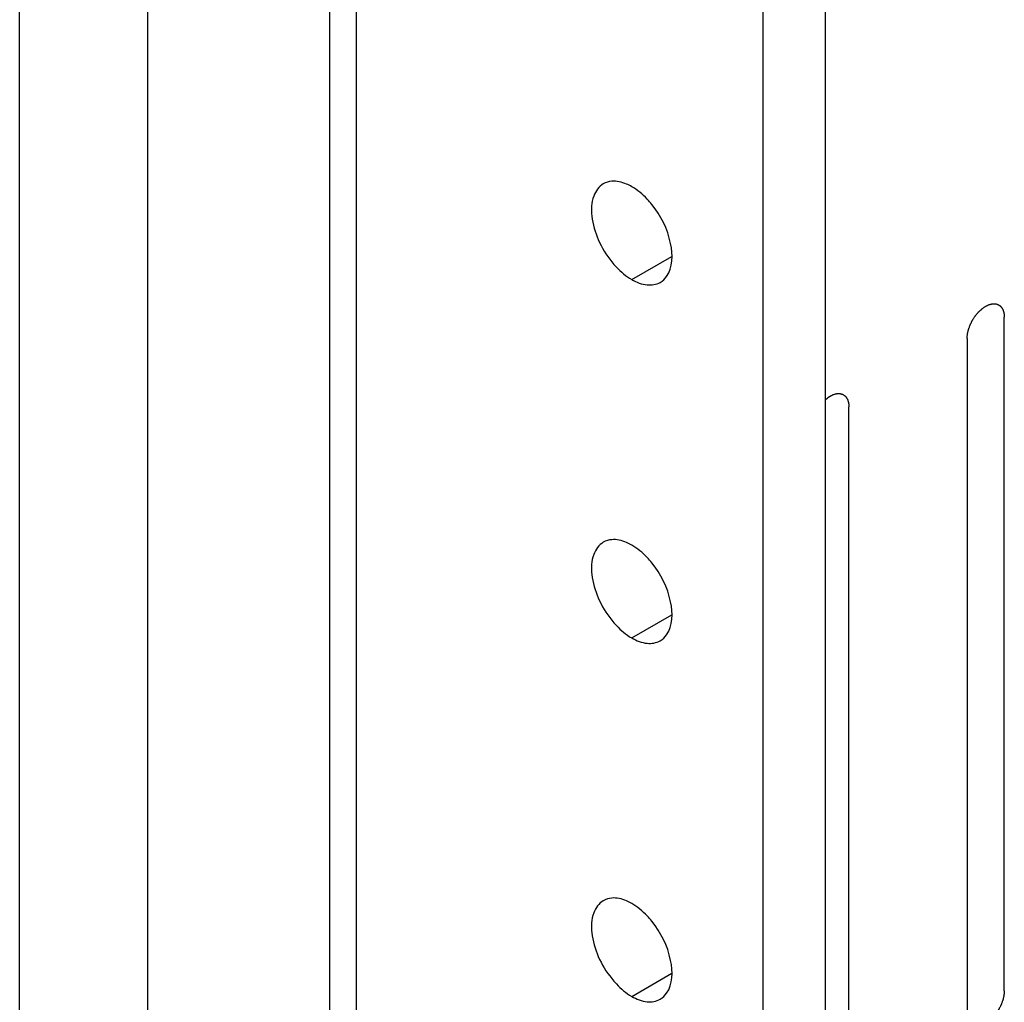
# Model space of a CAD drawing. Header units: inches. Extents: x 5 to 265, y 5 to 171.
# Tile 26 of 212: x 189.39 to 190.79, y 77.62 to 79.02. Entities that reach past the tile are written whole.
import ezdxf

# ---------------------------------------------------------------- set-up
doc = ezdxf.new("R2010")
doc.units = ezdxf.units.IN
doc.header["$LTSCALE"] = 14.96
doc.header["$MEASUREMENT"] = 0
doc.layers.get('0').update_dxf_attribs({"linetype": 'CONTINUOUS'})
doc.layers.add('03_ALL_AXES', color=7, linetype='CONTINUOUS')

msp = doc.modelspace()

# ---------------------------------------------------------------- linework, layer by layer
at = {"color": 7, "linetype": 'Continuous'}
for p, q in [((189.386, 73.138), (189.386, 126.8056)), ((189.828, 73.2878), (189.828, 126.5505)), ((189.8658, 73.3405), (189.8658, 126.5286)), ((190.4453, 73.1), (190.4453, 126.1941)), ((190.5337, 73.151), (190.5337, 126.143)), ((189.5685, 73.138), (189.5685, 103.8439)), ((190.7886, 77.6408), (190.7886, 78.6001)), ((190.7355, 78.5695), (190.7355, 77.6101)), ((190.5673, 77.513), (190.5673, 78.4724))]:
    msp.add_line(p, q, dxfattribs=at)
for points, knots in [([(190.7355, 78.5695), (190.7356, 78.57), (190.7357, 78.5711), (190.7358, 78.5726), (190.7359, 78.5739), (190.736, 78.5749), (190.736, 78.5754), (190.736, 78.5758), (190.7361, 78.5762), (190.7363, 78.5767), (190.7365, 78.5777), (190.7368, 78.5791), (190.7371, 78.5804), (190.7373, 78.5814), (190.7375, 78.5819), (190.7375, 78.5823), (190.7377, 78.5828), (190.7379, 78.5833), (190.7383, 78.5843), (190.7388, 78.5857), (190.7393, 78.5871), (190.7396, 78.5881), (190.7398, 78.5886), (190.74, 78.589), (190.7402, 78.5894), (190.7405, 78.59), (190.741, 78.591), (190.7416, 78.5923), (190.7423, 78.5937), (190.7428, 78.5947), (190.7431, 78.5952), (190.7433, 78.5957), (190.7436, 78.596), (190.7439, 78.5966), (190.7445, 78.5974), (190.7453, 78.5987), (190.7461, 78.6), (190.7467, 78.6009), (190.7471, 78.6014), (190.7473, 78.6018), (190.7476, 78.6021), (190.748, 78.6026), (190.7486, 78.6034), (190.7496, 78.6045), (190.7505, 78.6056), (190.7512, 78.6064), (190.7516, 78.6069), (190.7519, 78.6072), (190.7522, 78.6075), (190.7526, 78.6079), (190.7533, 78.6086), (190.7543, 78.6095), (190.7554, 78.6105), (190.7561, 78.6112), (190.7565, 78.6115), (190.7568, 78.6118), (190.7571, 78.612), (190.7576, 78.6124), (190.7583, 78.6129), (190.7594, 78.6136), (190.7605, 78.6144), (190.7613, 78.6149), (190.7617, 78.6152), (190.7621, 78.6155), (190.7624, 78.6156), (190.7628, 78.6158), (190.7636, 78.6161), (190.7646, 78.6167), (190.7657, 78.6171), (190.7665, 78.6175), (190.7669, 78.6177), (190.7672, 78.6179), (190.7675, 78.6179), (190.7679, 78.618), (190.7687, 78.6182), (190.7697, 78.6184), (190.7707, 78.6186), (190.7714, 78.6188), (190.7719, 78.6189), (190.7722, 78.619), (190.7725, 78.619), (190.7728, 78.619), (190.7735, 78.6189), (190.7745, 78.6189), (190.7754, 78.6189), (190.7761, 78.6188), (190.7764, 78.6188), (190.7767, 78.6188), (190.777, 78.6187), (190.7773, 78.6186), (190.7779, 78.6184), (190.7788, 78.6181), (190.7796, 78.6177), (190.7802, 78.6175), (190.7806, 78.6174), (190.7808, 78.6173), (190.781, 78.6171), (190.7813, 78.6169), (190.7818, 78.6165), (190.7825, 78.616), (190.7831, 78.6154), (190.7836, 78.615), (190.7839, 78.6148), (190.7841, 78.6146), (190.7842, 78.6143), (190.7845, 78.614), (190.7848, 78.6135), (190.7853, 78.6127), (190.7858, 78.6119), (190.7862, 78.6113), (190.7864, 78.611), (190.7866, 78.6108), (190.7866, 78.6104), (190.7868, 78.61), (190.787, 78.6093), (190.7873, 78.6083), (190.7876, 78.6073), (190.7878, 78.6066), (190.788, 78.6062), (190.7881, 78.6059), (190.7881, 78.6055), (190.7881, 78.6051), (190.7882, 78.6042), (190.7883, 78.603), (190.7884, 78.6016), (190.7885, 78.6006), (190.7886, 78.6001)], [0, 0, 0, 0, 0.015625, 0.03125, 0.046875, 0.054688, 0.058594, 0.0625, 0.066406, 0.070312, 0.078125, 0.09375, 0.109375, 0.117188, 0.121094, 0.125, 0.128906, 0.132812, 0.140625, 0.15625, 0.171875, 0.179688, 0.183594, 0.1875, 0.191406, 0.195312, 0.203125, 0.21875, 0.234375, 0.242188, 0.246094, 0.25, 0.253906, 0.257812, 0.265625, 0.28125, 0.296875, 0.304688, 0.308594, 0.3125, 0.316406, 0.320312, 0.328125, 0.34375, 0.359375, 0.367188, 0.371094, 0.375, 0.378906, 0.382812, 0.390625, 0.40625, 0.421875, 0.429688, 0.433594, 0.4375, 0.441406, 0.445312, 0.453125, 0.46875, 0.484375, 0.492188, 0.496094, 0.5, 0.503906, 0.507812, 0.515625, 0.53125, 0.546875, 0.554688, 0.558594, 0.5625, 0.566406, 0.570312, 0.578125, 0.59375, 0.609375, 0.617188, 0.621094, 0.625, 0.628906, 0.632812, 0.640625, 0.65625, 0.671875, 0.679688, 0.683594, 0.6875, 0.691406, 0.695312, 0.703125, 0.71875, 0.734375, 0.742188, 0.746094, 0.75, 0.753906, 0.757812, 0.765625, 0.78125, 0.796875, 0.804688, 0.808594, 0.8125, 0.816406, 0.820312, 0.828125, 0.84375, 0.859375, 0.867188, 0.871094, 0.875, 0.878906, 0.882812, 0.890625, 0.90625, 0.921875, 0.929688, 0.933594, 0.9375, 0.941406, 0.945312, 0.953125, 0.96875, 0.984375, 1, 1, 1, 1]), ([(190.5337, 78.4825), (190.5347, 78.4833), (190.5359, 78.4842), (190.5374, 78.4854), (190.538, 78.4858), (190.5385, 78.4862), (190.539, 78.4866), (190.5396, 78.4869), (190.5404, 78.4874), (190.5412, 78.4878), (190.5419, 78.4882), (190.5427, 78.4886), (190.5433, 78.4889), (190.5439, 78.4892), (190.5444, 78.4895), (190.545, 78.4897), (190.546, 78.49), (190.5472, 78.4903), (190.5483, 78.4906), (190.549, 78.4909), (190.5493, 78.4909), (190.5496, 78.491), (190.5498, 78.491), (190.5502, 78.491), (190.5508, 78.4911), (190.5515, 78.4911), (190.5522, 78.4911), (190.5528, 78.4911), (190.5535, 78.4911), (190.5541, 78.4911), (190.5546, 78.4912), (190.555, 78.491), (190.5557, 78.4908), (190.5567, 78.4905), (190.5577, 78.4902), (190.5584, 78.49), (190.5588, 78.4899), (190.5591, 78.4897), (190.5595, 78.4894), (190.56, 78.489), (190.5605, 78.4886), (190.5611, 78.4882), (190.5616, 78.4879), (190.562, 78.4875), (190.5623, 78.4873), (190.5624, 78.4872), (190.5625, 78.487), (190.5627, 78.4868), (190.5631, 78.4862), (190.5636, 78.4854), (190.5643, 78.4845), (190.5648, 78.4837), (190.5651, 78.4833), (190.5652, 78.4828), (190.5654, 78.4823), (190.5656, 78.4817), (190.5658, 78.481), (190.566, 78.4803), (190.5663, 78.4796), (190.5664, 78.4791), (190.5666, 78.4786), (190.5667, 78.4782), (190.5667, 78.4778), (190.5668, 78.4773), (190.5669, 78.4766), (190.567, 78.4749), (190.5671, 78.4735), (190.5673, 78.4724)], [0, 0, 0, 0, 0.0625, 0.078125, 0.09375, 0.101562, 0.109375, 0.125, 0.140625, 0.15625, 0.171875, 0.1875, 0.203125, 0.210938, 0.21875, 0.234375, 0.25, 0.28125, 0.3125, 0.320312, 0.328125, 0.332031, 0.335938, 0.34375, 0.359375, 0.375, 0.390625, 0.40625, 0.421875, 0.4375, 0.445312, 0.453125, 0.46875, 0.5, 0.53125, 0.546875, 0.554688, 0.5625, 0.578125, 0.59375, 0.609375, 0.625, 0.640625, 0.65625, 0.664062, 0.667969, 0.671875, 0.679688, 0.6875, 0.71875, 0.75, 0.765625, 0.78125, 0.789062, 0.796875, 0.8125, 0.828125, 0.84375, 0.859375, 0.875, 0.882812, 0.890625, 0.898438, 0.90625, 0.921875, 0.9375, 1, 1, 1, 1]), ([(190.7886, 77.6408), (190.7885, 77.6402), (190.7885, 77.6392), (190.7883, 77.6376), (190.7882, 77.6363), (190.7881, 77.6354), (190.7881, 77.6349), (190.7881, 77.6345), (190.788, 77.6341), (190.7879, 77.6336), (190.7876, 77.6326), (190.7873, 77.6312), (190.787, 77.6299), (190.7868, 77.6289), (190.7867, 77.6283), (190.7866, 77.6279), (190.7864, 77.6275), (190.7862, 77.627), (190.7859, 77.626), (190.7854, 77.6246), (190.7849, 77.6232), (190.7845, 77.6222), (190.7843, 77.6217), (190.7842, 77.6213), (190.7839, 77.6208), (190.7837, 77.6203), (190.7832, 77.6193), (190.7825, 77.6179), (190.7818, 77.6166), (190.7813, 77.6156), (190.781, 77.615), (190.7808, 77.6146), (190.7806, 77.6142), (190.7802, 77.6137), (190.7796, 77.6128), (190.7788, 77.6116), (190.778, 77.6103), (190.7774, 77.6094), (190.7771, 77.6089), (190.7768, 77.6085), (190.7765, 77.6082), (190.7761, 77.6077), (190.7755, 77.6069), (190.7745, 77.6058), (190.7736, 77.6047), (190.7729, 77.6039), (190.7725, 77.6034), (190.7723, 77.603), (190.7719, 77.6028), (190.7715, 77.6024), (190.7708, 77.6017), (190.7698, 77.6008), (190.7687, 77.5998), (190.768, 77.5991), (190.7676, 77.5987), (190.7673, 77.5984), (190.767, 77.5982), (190.7665, 77.5979), (190.7658, 77.5974), (190.7647, 77.5966), (190.7636, 77.5959), (190.7628, 77.5954), (190.7624, 77.5951), (190.7621, 77.5948), (190.7617, 77.5947), (190.7613, 77.5945), (190.7606, 77.5941), (190.7595, 77.5936), (190.7584, 77.5931), (190.7577, 77.5928), (190.7572, 77.5926), (190.7569, 77.5924), (190.7566, 77.5924), (190.7562, 77.5923), (190.7555, 77.5921), (190.7544, 77.5919), (190.7534, 77.5916), (190.7527, 77.5915), (190.7523, 77.5914), (190.752, 77.5913), (190.7517, 77.5913), (190.7513, 77.5913), (190.7506, 77.5914), (190.7497, 77.5914), (190.7487, 77.5914), (190.7481, 77.5914), (190.7477, 77.5915), (190.7474, 77.5914), (190.7471, 77.5916), (190.7468, 77.5917), (190.7462, 77.5919), (190.7453, 77.5922), (190.7445, 77.5925), (190.7439, 77.5927), (190.7436, 77.5929), (190.7433, 77.5929), (190.7431, 77.5931), (190.7428, 77.5934), (190.7424, 77.5938), (190.7417, 77.5943), (190.741, 77.5949), (190.7405, 77.5953), (190.7402, 77.5955), (190.74, 77.5957), (190.7399, 77.5959), (190.7397, 77.5962), (190.7393, 77.5968), (190.7388, 77.5976), (190.7383, 77.5984), (190.7379, 77.599), (190.7377, 77.5993), (190.7376, 77.5995), (190.7375, 77.5999), (190.7374, 77.6002), (190.7371, 77.601), (190.7368, 77.602), (190.7365, 77.603), (190.7363, 77.6037), (190.7362, 77.6041), (190.7361, 77.6044), (190.736, 77.6047), (190.736, 77.6052), (190.7359, 77.6061), (190.7358, 77.6073), (190.7357, 77.6087), (190.7356, 77.6097), (190.7355, 77.6101)], [0, 0, 0, 0, 0.015625, 0.03125, 0.046875, 0.054688, 0.058594, 0.0625, 0.066406, 0.070312, 0.078125, 0.09375, 0.109375, 0.117188, 0.121094, 0.125, 0.128906, 0.132812, 0.140625, 0.15625, 0.171875, 0.179688, 0.183594, 0.1875, 0.191406, 0.195312, 0.203125, 0.21875, 0.234375, 0.242188, 0.246094, 0.25, 0.253906, 0.257812, 0.265625, 0.28125, 0.296875, 0.304688, 0.308594, 0.3125, 0.316406, 0.320312, 0.328125, 0.34375, 0.359375, 0.367188, 0.371094, 0.375, 0.378906, 0.382812, 0.390625, 0.40625, 0.421875, 0.429688, 0.433594, 0.4375, 0.441406, 0.445312, 0.453125, 0.46875, 0.484375, 0.492188, 0.496094, 0.5, 0.503906, 0.507812, 0.515625, 0.53125, 0.546875, 0.554688, 0.558594, 0.5625, 0.566406, 0.570312, 0.578125, 0.59375, 0.609375, 0.617188, 0.621094, 0.625, 0.628906, 0.632812, 0.640625, 0.65625, 0.671875, 0.679688, 0.683594, 0.6875, 0.691406, 0.695312, 0.703125, 0.71875, 0.734375, 0.742188, 0.746094, 0.75, 0.753906, 0.757812, 0.765625, 0.78125, 0.796875, 0.804688, 0.808594, 0.8125, 0.816406, 0.820312, 0.828125, 0.84375, 0.859375, 0.867188, 0.871094, 0.875, 0.878906, 0.882812, 0.890625, 0.90625, 0.921875, 0.929688, 0.933594, 0.9375, 0.941406, 0.945312, 0.953125, 0.96875, 0.984375, 1, 1, 1, 1])]:
    msp.add_open_spline(points, degree=3, knots=knots, dxfattribs=at)
at = {"layer": '03_ALL_AXES', "color": 7, "linetype": 'Continuous'}
for p, q in [((190.2579, 78.6535), (190.3152, 78.6865)), ((190.2579, 78.1431), (190.3152, 78.1762)), ((190.2579, 77.6328), (190.3152, 77.6659))]:
    msp.add_line(p, q, dxfattribs=at)
for points, knots in [([(190.2174, 78.7897), (190.211, 78.786), (190.2004, 78.7707), (190.1998, 78.7414), (190.2091, 78.7091), (190.2216, 78.6884), (190.2293, 78.6789)], [0, 0, 0, 0, 0.182426, 0.415793, 0.699097, 1, 1, 1, 1]), ([(190.2579, 78.7857), (190.2555, 78.7871), (190.2466, 78.7916), (190.2364, 78.794), (190.2293, 78.7934)], [0, 0, 0, 0, 0.277751, 1, 1, 1, 1]), ([(190.2865, 78.7603), (190.2844, 78.763), (190.276, 78.7726), (190.266, 78.781), (190.2579, 78.7857)], [0, 0, 0, 0, 0.26699, 1, 1, 1, 1]), ([(190.3075, 78.6579), (190.3166, 78.6708), (190.3163, 78.7118), (190.2994, 78.7443), (190.2865, 78.7603)], [0, 0, 0, 0, 0.433871, 1, 1, 1, 1]), ([(190.2293, 78.6789), (190.2314, 78.6762), (190.2398, 78.6666), (190.2498, 78.6581), (190.2579, 78.6535)], [0, 0, 0, 0, 0.26699, 1, 1, 1, 1]), ([(190.2579, 78.6535), (190.2646, 78.6496), (190.278, 78.6441), (190.2929, 78.6463), (190.2984, 78.6494)], [0, 0, 0, 0, 0.54998, 1, 1, 1, 1]), ([(190.2174, 78.2794), (190.211, 78.2757), (190.2004, 78.2604), (190.1998, 78.2311), (190.2091, 78.1988), (190.2216, 78.1781), (190.2293, 78.1685)], [0, 0, 0, 0, 0.182426, 0.415793, 0.699097, 1, 1, 1, 1]), ([(190.2579, 78.2754), (190.2555, 78.2768), (190.2466, 78.2813), (190.2364, 78.2837), (190.2293, 78.2831)], [0, 0, 0, 0, 0.277751, 1, 1, 1, 1]), ([(190.2865, 78.25), (190.2844, 78.2527), (190.276, 78.2623), (190.266, 78.2707), (190.2579, 78.2754)], [0, 0, 0, 0, 0.26699, 1, 1, 1, 1]), ([(190.3075, 78.1476), (190.3166, 78.1605), (190.3163, 78.2015), (190.2994, 78.234), (190.2865, 78.25)], [0, 0, 0, 0, 0.433871, 1, 1, 1, 1]), ([(190.2293, 78.1685), (190.2314, 78.1659), (190.2398, 78.1563), (190.2498, 78.1478), (190.2579, 78.1431)], [0, 0, 0, 0, 0.26699, 1, 1, 1, 1]), ([(190.2579, 78.1431), (190.2646, 78.1393), (190.278, 78.1338), (190.2929, 78.136), (190.2984, 78.1391)], [0, 0, 0, 0, 0.54998, 1, 1, 1, 1]), ([(190.2579, 77.7651), (190.2555, 77.7665), (190.2466, 77.771), (190.2364, 77.7734), (190.2293, 77.7728)], [0, 0, 0, 0, 0.277751, 1, 1, 1, 1]), ([(190.2174, 77.7691), (190.211, 77.7654), (190.2004, 77.7501), (190.1998, 77.7208), (190.2091, 77.6885), (190.2216, 77.6678), (190.2293, 77.6582)], [0, 0, 0, 0, 0.182426, 0.415793, 0.699097, 1, 1, 1, 1]), ([(190.2865, 77.7397), (190.2844, 77.7424), (190.276, 77.752), (190.266, 77.7604), (190.2579, 77.7651)], [0, 0, 0, 0, 0.26699, 1, 1, 1, 1]), ([(190.3075, 77.6373), (190.3166, 77.6501), (190.3163, 77.6912), (190.2994, 77.7237), (190.2865, 77.7397)], [0, 0, 0, 0, 0.433871, 1, 1, 1, 1]), ([(190.2293, 77.6582), (190.2314, 77.6556), (190.2398, 77.6459), (190.2498, 77.6375), (190.2579, 77.6328)], [0, 0, 0, 0, 0.26699, 1, 1, 1, 1]), ([(190.2579, 77.6328), (190.2646, 77.629), (190.278, 77.6234), (190.2929, 77.6257), (190.2984, 77.6288)], [0, 0, 0, 0, 0.54998, 1, 1, 1, 1])]:
    msp.add_open_spline(points, degree=3, knots=knots, dxfattribs=at)
for points in [[(190.2293, 78.7934), (190.2251, 78.793), (190.221, 78.7918), (190.2174, 78.7897)], [(190.2984, 78.6494), (190.302, 78.6515), (190.3051, 78.6545), (190.3075, 78.6579)], [(190.2293, 78.2831), (190.2251, 78.2827), (190.221, 78.2815), (190.2174, 78.2794)], [(190.2984, 78.1391), (190.302, 78.1412), (190.3051, 78.1442), (190.3075, 78.1476)], [(190.2293, 77.7728), (190.2251, 77.7724), (190.221, 77.7712), (190.2174, 77.7691)], [(190.2984, 77.6288), (190.302, 77.6309), (190.3051, 77.6339), (190.3075, 77.6373)]]:
    msp.add_open_spline(points, degree=3, dxfattribs=at)

doc.saveas('drawing.dxf')
